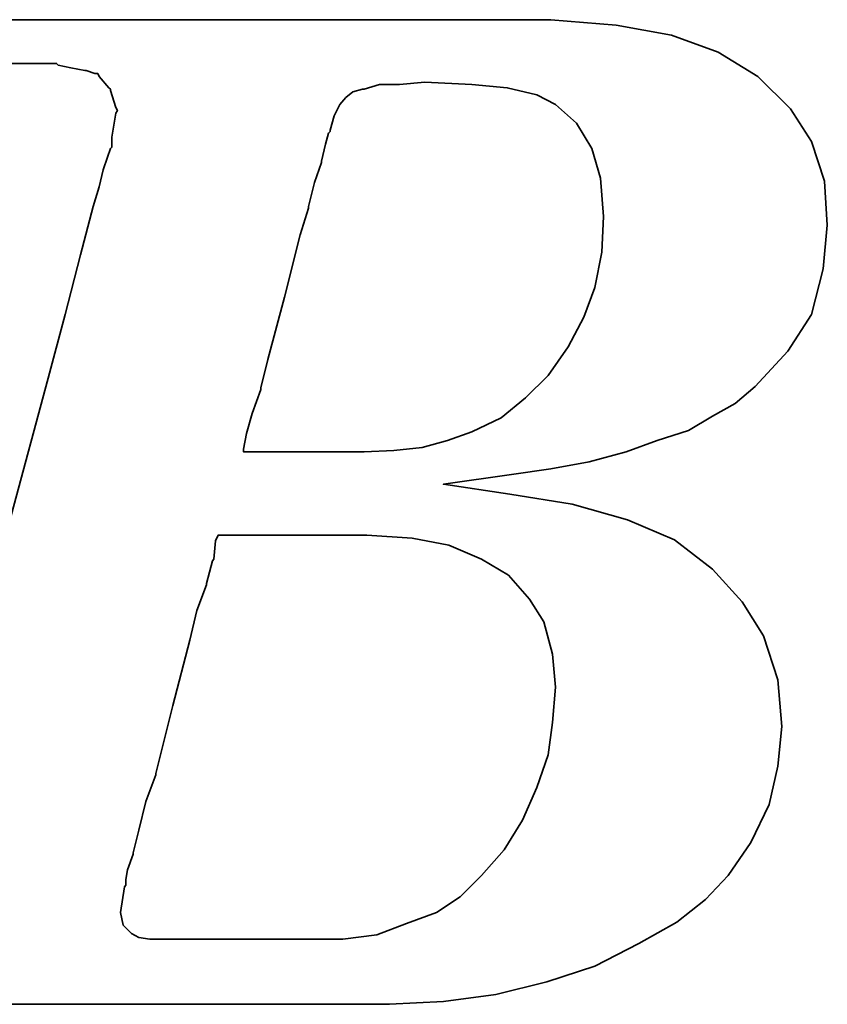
# Model space of a CAD drawing. Header units: millimetres. Extents: x 6 to 1167, y 42 to 314.
# Tile 30 of 48: x 156.43 to 158.17, y 89.72 to 91.85. Entities that reach past the tile are written whole.
import ezdxf

# ---------------------------------------------------------------- set-up
doc = ezdxf.new("R2010")
doc.units = ezdxf.units.MM
doc.header["$LTSCALE"] = 0.1
doc.layers.add('DIM', color=4, linetype='CONTINUOUS')
doc.layers.add('layer 1', color=7, linetype='CONTINUOUS')

# ---------------------------------------------------------------- blocks, each defined once
blk = doc.blocks.new('TBI MOTION logo(完整正式版)')
at = {"layer": 'layer 1', "color": 22, "lineweight": 35}
for points, knots in [([(-64.65375, -6.86375), (-64.65375, -6.86375), (-64.84375, -7.29625), (-64.84375, -7.29625), (-64.84375, -7.29625), (-64.84375, -7.29625), (-64.86875, -7.34375), (-64.86875, -7.34375), (-64.86875, -7.34375), (-64.86875, -7.34375), (-64.86875, -7.36875), (-64.86875, -7.36875), (-64.86875, -7.36875), (-64.86875, -7.36875), (-65.15375, -7.65375), (-65.15375, -7.65375), (-65.15375, -7.65375), (-65.15375, -7.65375), (-65.17875, -7.65375), (-65.17875, -7.65375), (-65.17875, -7.65375), (-65.17875, -7.65375), (-65.20375, -7.67875), (-65.20375, -7.67875), (-65.20375, -7.67875), (-65.20375, -7.67875), (-65.58875, -7.87125), (-65.58875, -7.87125), (-65.58875, -7.87125), (-65.58875, -7.87125), (-65.63375, -7.87125), (-65.63375, -7.87125), (-65.63375, -7.87125), (-65.63375, -7.87125), (-65.65875, -7.89375), (-65.65875, -7.89375), (-65.65875, -7.89375), (-65.65875, -7.89375), (-66.09375, -7.94375), (-66.09375, -7.94375), (-66.09375, -7.94375), (-66.09375, -7.94375), (-66.11375, -7.94375), (-66.11375, -7.94375), (-66.11375, -7.94375), (-66.11375, -7.94375), (-66.16375, -7.94375), (-66.16375, -7.94375), (-66.16375, -7.94375), (-66.16375, -7.94375), (-66.30875, -7.94375), (-66.30875, -7.94375), (-66.30875, -7.94375), (-66.30875, -7.94375), (-66.69375, -7.94375), (-66.69375, -7.94375), (-66.69375, -7.94375), (-66.69375, -7.94375), (-67.07375, -7.94375), (-67.07375, -7.94375), (-67.07375, -7.94375), (-67.07375, -7.94375), (-67.12375, -7.94375), (-67.12375, -7.94375), (-67.12375, -7.94375), (-67.12375, -7.94375), (-67.12375, -7.96625), (-67.12375, -7.96625), (-67.12375, -7.96625), (-67.12375, -7.96625), (-67.14875, -7.99125), (-67.14875, -7.99125), (-67.14875, -7.99125), (-67.14875, -7.99125), (-67.24375, -8.34875), (-67.24375, -8.34875), (-67.24375, -8.34875), (-67.24375, -8.34875), (-67.31375, -8.68625), (-67.31375, -8.68625), (-67.31375, -8.68625), (-67.31375, -8.68625), (-67.26875, -8.68625), (-67.26875, -8.68625), (-67.26875, -8.68625), (-67.26875, -8.68625), (-67.07375, -8.68625), (-67.07375, -8.68625), (-67.07375, -8.68625), (-67.07375, -8.68625), (-66.54875, -8.68625), (-66.54875, -8.68625), (-66.54875, -8.68625), (-66.54875, -8.68625), (-65.82625, -8.68625), (-65.82625, -8.68625), (-65.82625, -8.68625), (-65.82625, -8.68625), (-65.01375, -8.68625), (-65.01375, -8.68625), (-65.01375, -8.68625), (-65.01375, -8.68625), (-64.05375, -8.68625), (-64.05375, -8.68625), (-64.05375, -8.68625), (-64.05375, -8.68625), (-62.08375, -8.68625), (-62.08375, -8.68625), (-62.08375, -8.68625), (-62.08375, -8.68625), (-60.06875, -8.68625), (-60.06875, -8.68625), (-60.06875, -8.68625), (-60.06875, -8.68625), (-59.10875, -8.68625), (-59.10875, -8.68625), (-59.10875, -8.68625), (-59.10875, -8.68625), (-58.29375, -8.68625), (-58.29375, -8.68625), (-58.29375, -8.68625), (-58.29375, -8.68625), (-57.57375, -8.68625), (-57.57375, -8.68625), (-57.57375, -8.68625), (-57.57375, -8.68625), (-57.04875, -8.68625), (-57.04875, -8.68625), (-57.04875, -8.68625), (-57.04875, -8.68625), (-56.85375, -8.68625), (-56.85375, -8.68625), (-56.85375, -8.68625), (-56.85375, -8.68625), (-56.70875, -8.68625), (-56.70875, -8.68625), (-56.70875, -8.68625), (-56.70875, -8.68625), (-56.61375, -8.68625), (-56.61375, -8.68625), (-56.61375, -8.68625), (-56.61375, -8.68625), (-56.56875, -8.68625), (-56.56875, -8.68625), (-56.56875, -8.68625), (-56.56875, -8.68625), (-55.65375, -8.63875), (-55.65375, -8.63875), (-55.65375, -8.63875), (-55.65375, -8.63875), (-54.76875, -8.51875), (-54.76875, -8.51875), (-54.76875, -8.51875), (-54.76875, -8.51875), (-53.90375, -8.30375), (-53.90375, -8.30375), (-53.90375, -8.30375), (-53.90375, -8.30375), (-53.08875, -8.03875), (-53.08875, -8.03875), (-53.08875, -8.03875), (-53.08875, -8.03875), (-52.34375, -7.65375), (-52.34375, -7.65375), (-52.34375, -7.65375), (-52.34375, -7.65375), (-51.69875, -7.29625), (-51.69875, -7.29625), (-51.69875, -7.29625), (-51.69875, -7.29625), (-51.21875, -6.91125), (-51.21875, -6.91125), (-51.21875, -6.91125), (-51.21875, -6.91125), (-50.83375, -6.50375), (-50.83375, -6.50375), (-50.83375, -6.50375), (-50.83375, -6.50375), (-50.44875, -5.94875), (-50.44875, -5.94875), (-50.44875, -5.94875), (-50.44875, -5.94875), (-50.13875, -5.30375), (-50.13875, -5.30375), (-50.13875, -5.30375), (-50.13875, -5.30375), (-49.99375, -4.65375), (-49.99375, -4.65375), (-49.99375, -4.65375), (-49.99375, -4.65375), (-49.92375, -3.98375), (-49.92375, -3.98375), (-49.92375, -3.98375), (-49.92375, -3.98375), (-49.99375, -3.19374), (-49.99375, -3.19374), (-49.99375, -3.19374), (-49.99375, -3.19374), (-50.23374, -2.44874), (-50.23374, -2.44874), (-50.23374, -2.44874), (-50.23374, -2.44874), (-50.59375, -1.87374), (-50.59375, -1.87374), (-50.59375, -1.87374), (-50.59375, -1.87374), (-51.09875, -1.31874), (-51.09875, -1.31874), (-51.09875, -1.31874), (-51.09875, -1.31874), (-51.74375, -0.81875), (-51.74375, -0.81875), (-51.74375, -0.81875), (-51.74375, -0.81875), (-52.53875, -0.48125), (-52.53875, -0.48125), (-52.53875, -0.48125), (-52.53875, -0.48125), (-53.47375, -0.21875), (-53.47375, -0.21875), (-53.47375, -0.21875), (-53.47375, -0.21875), (-54.52875, -0.04874), (-54.52875, -0.04874), (-54.52875, -0.04874), (-54.52875, -0.04874), (-55.65375, 0.12125), (-55.65375, 0.12125), (-55.65375, 0.12125), (-55.65375, 0.12125), (-54.50375, 0.28624), (-54.50375, 0.28624), (-54.50375, 0.28624), (-54.50375, 0.28624), (-53.83375, 0.38124), (-53.83375, 0.38124), (-53.83375, 0.38124), (-53.83375, 0.38124), (-53.18375, 0.50125), (-53.18375, 0.50125), (-53.18375, 0.50125), (-53.18375, 0.50125), (-52.55875, 0.66874), (-52.55875, 0.66874), (-52.55875, 0.66874), (-52.55875, 0.66874), (-52.03375, 0.86124), (-52.03375, 0.86124), (-52.03375, 0.86124), (-52.03375, 0.86124), (-51.50374, 1.03124), (-51.50374, 1.03124), (-51.50374, 1.03124), (-51.50374, 1.03124), (-51.09875, 1.27125), (-51.09875, 1.27125), (-51.09875, 1.27125), (-51.09875, 1.27125), (-50.71375, 1.48624), (-50.71375, 1.48624), (-50.71375, 1.48624), (-50.71375, 1.48624), (-50.37625, 1.77625), (-50.37625, 1.77625), (-50.37625, 1.77625), (-50.37625, 1.77625), (-49.82375, 2.37625), (-49.82375, 2.37625), (-49.82375, 2.37625), (-49.82375, 2.37625), (-49.41875, 2.99625), (-49.41875, 2.99625), (-49.41875, 2.99625), (-49.41875, 2.99625), (-49.22375, 3.76625), (-49.22375, 3.76625), (-49.22375, 3.76625), (-49.22375, 3.76625), (-49.15375, 4.50874), (-49.15375, 4.50874), (-49.15375, 4.50874), (-49.15375, 4.50874), (-49.20375, 5.25125), (-49.20375, 5.25125), (-49.20375, 5.25125), (-49.20375, 5.25125), (-49.41875, 5.92625), (-49.41875, 5.92625), (-49.41875, 5.92625), (-49.41875, 5.92625), (-49.77875, 6.47625), (-49.77875, 6.47625), (-49.77875, 6.47625), (-49.77875, 6.47625), (-50.33125, 7.02624), (-50.33125, 7.02624), (-50.33125, 7.02624), (-50.33125, 7.02624), (-51.00125, 7.43625), (-51.00125, 7.43625), (-51.00125, 7.43625), (-51.00125, 7.43625), (-51.79375, 7.72625), (-51.79375, 7.72625), (-51.79375, 7.72625), (-51.79375, 7.72625), (-52.72875, 7.89124), (-52.72875, 7.89124), (-52.72875, 7.89124), (-52.72875, 7.89124), (-53.83375, 7.98625), (-53.83375, 7.98625), (-53.83375, 7.98625), (-53.83375, 7.98625), (-53.92875, 7.98625), (-53.92875, 7.98625), (-53.92875, 7.98625), (-53.92875, 7.98625), (-54.26375, 7.98625), (-54.26375, 7.98625), (-54.26375, 7.98625), (-54.26375, 7.98625), (-54.74375, 7.98625), (-54.74375, 7.98625), (-54.74375, 7.98625), (-54.74375, 7.98625), (-55.36875, 7.98625), (-55.36875, 7.98625), (-55.36875, 7.98625), (-55.36875, 7.98625), (-56.13375, 7.98625), (-56.13375, 7.98625), (-56.13375, 7.98625), (-56.13375, 7.98625), (-56.94875, 7.98625), (-56.94875, 7.98625), (-56.94875, 7.98625), (-56.94875, 7.98625), (-58.77625, 7.98625), (-58.77625, 7.98625), (-58.77625, 7.98625), (-58.77625, 7.98625), (-60.59875, 7.98625), (-60.59875, 7.98625), (-60.59875, 7.98625), (-60.59875, 7.98625), (-61.41375, 7.98625), (-61.41375, 7.98625), (-61.41375, 7.98625), (-61.41375, 7.98625), (-62.17875, 7.98625), (-62.17875, 7.98625), (-62.17875, 7.98625), (-62.17875, 7.98625), (-62.80375, 7.98625), (-62.80375, 7.98625), (-62.80375, 7.98625), (-62.80375, 7.98625), (-63.30625, 7.98625), (-63.30625, 7.98625), (-63.30625, 7.98625), (-63.30625, 7.98625), (-63.57375, 7.98625), (-63.57375, 7.98625), (-63.57375, 7.98625), (-63.57375, 7.98625), (-63.57375, 7.96375), (-63.57375, 7.96375), (-63.57375, 7.96375), (-63.57375, 7.96375), (-63.59875, 7.94125), (-63.59875, 7.94125), (-63.59875, 7.94125), (-63.59875, 7.94125), (-63.69375, 7.55625), (-63.69375, 7.55625), (-63.69375, 7.55625), (-63.69375, 7.55625), (-63.76375, 7.24624), (-63.76375, 7.24624), (-63.76375, 7.24624), (-63.76375, 7.24624), (-63.23875, 7.24624), (-63.23875, 7.24624), (-63.23875, 7.24624), (-63.23875, 7.24624), (-62.75875, 7.24624), (-62.75875, 7.24624), (-62.75875, 7.24624), (-62.75875, 7.24624), (-62.61125, 7.24624), (-62.61125, 7.24624), (-62.61125, 7.24624), (-62.61125, 7.24624), (-62.56625, 7.24624), (-62.56625, 7.24624), (-62.56625, 7.24624), (-62.56625, 7.24624), (-62.22875, 7.24624), (-62.22875, 7.24624), (-62.22875, 7.24624), (-62.22875, 7.24624), (-62.20375, 7.24624), (-62.20375, 7.24624), (-62.20375, 7.24624), (-62.20375, 7.24624), (-62.17875, 7.21875), (-62.17875, 7.21875), (-62.17875, 7.21875), (-62.17875, 7.21875), (-61.96375, 7.17125), (-61.96375, 7.17125), (-61.96375, 7.17125), (-61.96375, 7.17125), (-61.72375, 7.12624), (-61.72375, 7.12624), (-61.72375, 7.12624), (-61.72375, 7.12624), (-61.70375, 7.12624), (-61.70375, 7.12624), (-61.70375, 7.12624), (-61.70375, 7.12624), (-61.55875, 7.07624), (-61.55875, 7.07624), (-61.55875, 7.07624), (-61.55875, 7.07624), (-61.50875, 7.07624), (-61.50875, 7.07624), (-61.50875, 7.07624), (-61.50875, 7.07624), (-61.48375, 7.02624), (-61.48375, 7.02624), (-61.48375, 7.02624), (-61.48375, 7.02624), (-61.31875, 6.83375), (-61.31875, 6.83375), (-61.31875, 6.83375), (-61.31875, 6.83375), (-61.29375, 6.81125), (-61.29375, 6.81125), (-61.29375, 6.81125), (-61.29375, 6.81125), (-61.29375, 6.78625), (-61.29375, 6.78625), (-61.29375, 6.78625), (-61.29375, 6.78625), (-61.19875, 6.50124), (-61.19875, 6.50124), (-61.19875, 6.50124), (-61.19875, 6.50124), (-61.17375, 6.45124), (-61.17375, 6.45124), (-61.17375, 6.45124), (-61.17375, 6.45124), (-61.19875, 6.40625), (-61.19875, 6.40625), (-61.19875, 6.40625), (-61.19875, 6.40625), (-61.26875, 5.99624), (-61.26875, 5.99624), (-61.26875, 5.99624), (-61.26875, 5.99624), (-61.26875, 5.85125), (-61.26875, 5.85125), (-61.26875, 5.85125), (-61.26875, 5.85125), (-61.26875, 5.82625), (-61.26875, 5.82625), (-61.26875, 5.82625), (-61.26875, 5.82625), (-61.29375, 5.80625), (-61.29375, 5.80625), (-61.29375, 5.80625), (-61.29375, 5.80625), (-61.34125, 5.66125), (-61.34125, 5.66125), (-61.34125, 5.66125), (-61.34125, 5.66125), (-61.41375, 5.44625), (-61.41375, 5.44625), (-61.41375, 5.44625), (-61.41375, 5.44625), (-61.48375, 5.15625), (-61.48375, 5.15625), (-61.48375, 5.15625), (-61.48375, 5.15625), (-61.58375, 4.82124), (-61.58375, 4.82124), (-61.58375, 4.82124), (-61.58375, 4.82124), (-61.79875, 4.00375), (-61.79875, 4.00375), (-61.79875, 4.00375), (-61.79875, 4.00375), (-62.05875, 2.99625), (-62.05875, 2.99625), (-62.05875, 2.99625), (-62.05875, 2.99625), (-62.34875, 1.91625), (-62.34875, 1.91625), (-62.34875, 1.91625), (-62.34875, 1.91625), (-62.97375, -0.41124), (-62.97375, -0.41124), (-62.97375, -0.41124), (-62.97375, -0.41124), (-63.59875, -2.75875), (-63.59875, -2.75875), (-63.59875, -2.75875), (-63.59875, -2.75875), (-63.88375, -3.86374), (-63.88375, -3.86374), (-63.88375, -3.86374), (-63.88375, -3.86374), (-64.14875, -4.82374), (-64.14875, -4.82374), (-64.14875, -4.82374), (-64.14875, -4.82374), (-64.36375, -5.64125), (-64.36375, -5.64125), (-64.36375, -5.64125), (-64.36375, -5.64125), (-64.43625, -5.97625), (-64.43625, -5.97625), (-64.43625, -5.97625), (-64.43625, -5.97625), (-64.50875, -6.28625), (-64.50875, -6.28625), (-64.50875, -6.28625), (-64.50875, -6.28625), (-64.50875, -6.30875), (-64.50875, -6.30875), (-64.50875, -6.30875), (-64.50875, -6.30875), (-64.57875, -6.50375), (-64.57875, -6.50375), (-64.57875, -6.50375), (-64.57875, -6.50375), (-64.62875, -6.69625), (-64.62875, -6.69625), (-64.62875, -6.69625), (-64.62875, -6.69625), (-64.62875, -6.76875), (-64.62875, -6.76875), (-64.62875, -6.76875), (-64.62875, -6.76875), (-64.62875, -6.81375), (-64.62875, -6.81375), (-64.62875, -6.81375), (-64.62875, -6.81375), (-64.62875, -6.83875), (-64.62875, -6.83875), (-64.62875, -6.83875), (-64.62875, -6.83875), (-64.65375, -6.86375), (-64.65375, -6.86375)], [0, 0, 0, 0, 0.00719424, 0.00719424, 0.00719424, 0.00719424, 0.01438849, 0.01438849, 0.01438849, 0.01438849, 0.02158273, 0.02158273, 0.02158273, 0.02158273, 0.02877698, 0.02877698, 0.02877698, 0.02877698, 0.03597122, 0.03597122, 0.03597122, 0.03597122, 0.04316547, 0.04316547, 0.04316547, 0.04316547, 0.05035971, 0.05035971, 0.05035971, 0.05035971, 0.05755396, 0.05755396, 0.05755396, 0.05755396, 0.0647482, 0.0647482, 0.0647482, 0.0647482, 0.07194245, 0.07194245, 0.07194245, 0.07194245, 0.07913669, 0.07913669, 0.07913669, 0.07913669, 0.08633094, 0.08633094, 0.08633094, 0.08633094, 0.09352518, 0.09352518, 0.09352518, 0.09352518, 0.10071942, 0.10071942, 0.10071942, 0.10071942, 0.10791367, 0.10791367, 0.10791367, 0.10791367, 0.11510791, 0.11510791, 0.11510791, 0.11510791, 0.12230216, 0.12230216, 0.12230216, 0.12230216, 0.1294964, 0.1294964, 0.1294964, 0.1294964, 0.13669065, 0.13669065, 0.13669065, 0.13669065, 0.14388489, 0.14388489, 0.14388489, 0.14388489, 0.15107914, 0.15107914, 0.15107914, 0.15107914, 0.15827338, 0.15827338, 0.15827338, 0.15827338, 0.16546763, 0.16546763, 0.16546763, 0.16546763, 0.17266187, 0.17266187, 0.17266187, 0.17266187, 0.17985612, 0.17985612, 0.17985612, 0.17985612, 0.18705036, 0.18705036, 0.18705036, 0.18705036, 0.1942446, 0.1942446, 0.1942446, 0.1942446, 0.20143885, 0.20143885, 0.20143885, 0.20143885, 0.20863309, 0.20863309, 0.20863309, 0.20863309, 0.21582734, 0.21582734, 0.21582734, 0.21582734, 0.22302158, 0.22302158, 0.22302158, 0.22302158, 0.23021583, 0.23021583, 0.23021583, 0.23021583, 0.23741007, 0.23741007, 0.23741007, 0.23741007, 0.24460432, 0.24460432, 0.24460432, 0.24460432, 0.25179856, 0.25179856, 0.25179856, 0.25179856, 0.25899281, 0.25899281, 0.25899281, 0.25899281, 0.26618705, 0.26618705, 0.26618705, 0.26618705, 0.27338129, 0.27338129, 0.27338129, 0.27338129, 0.28057554, 0.28057554, 0.28057554, 0.28057554, 0.28776978, 0.28776978, 0.28776978, 0.28776978, 0.29496403, 0.29496403, 0.29496403, 0.29496403, 0.30215827, 0.30215827, 0.30215827, 0.30215827, 0.30935252, 0.30935252, 0.30935252, 0.30935252, 0.31654676, 0.31654676, 0.31654676, 0.31654676, 0.32374101, 0.32374101, 0.32374101, 0.32374101, 0.33093525, 0.33093525, 0.33093525, 0.33093525, 0.3381295, 0.3381295, 0.3381295, 0.3381295, 0.34532374, 0.34532374, 0.34532374, 0.34532374, 0.35251799, 0.35251799, 0.35251799, 0.35251799, 0.35971223, 0.35971223, 0.35971223, 0.35971223, 0.36690647, 0.36690647, 0.36690647, 0.36690647, 0.37410072, 0.37410072, 0.37410072, 0.37410072, 0.38129496, 0.38129496, 0.38129496, 0.38129496, 0.38848921, 0.38848921, 0.38848921, 0.38848921, 0.39568345, 0.39568345, 0.39568345, 0.39568345, 0.4028777, 0.4028777, 0.4028777, 0.4028777, 0.41007194, 0.41007194, 0.41007194, 0.41007194, 0.41726619, 0.41726619, 0.41726619, 0.41726619, 0.42446043, 0.42446043, 0.42446043, 0.42446043, 0.43165468, 0.43165468, 0.43165468, 0.43165468, 0.43884892, 0.43884892, 0.43884892, 0.43884892, 0.44604317, 0.44604317, 0.44604317, 0.44604317, 0.45323741, 0.45323741, 0.45323741, 0.45323741, 0.46043165, 0.46043165, 0.46043165, 0.46043165, 0.4676259, 0.4676259, 0.4676259, 0.4676259, 0.47482014, 0.47482014, 0.47482014, 0.47482014, 0.48201439, 0.48201439, 0.48201439, 0.48201439, 0.48920863, 0.48920863, 0.48920863, 0.48920863, 0.49640288, 0.49640288, 0.49640288, 0.49640288, 0.50359712, 0.50359712, 0.50359712, 0.50359712, 0.51079137, 0.51079137, 0.51079137, 0.51079137, 0.51798561, 0.51798561, 0.51798561, 0.51798561, 0.52517986, 0.52517986, 0.52517986, 0.52517986, 0.5323741, 0.5323741, 0.5323741, 0.5323741, 0.53956835, 0.53956835, 0.53956835, 0.53956835, 0.54676259, 0.54676259, 0.54676259, 0.54676259, 0.55395683, 0.55395683, 0.55395683, 0.55395683, 0.56115108, 0.56115108, 0.56115108, 0.56115108, 0.56834532, 0.56834532, 0.56834532, 0.56834532, 0.57553957, 0.57553957, 0.57553957, 0.57553957, 0.58273381, 0.58273381, 0.58273381, 0.58273381, 0.58992806, 0.58992806, 0.58992806, 0.58992806, 0.5971223, 0.5971223, 0.5971223, 0.5971223, 0.60431655, 0.60431655, 0.60431655, 0.60431655, 0.61151079, 0.61151079, 0.61151079, 0.61151079, 0.61870504, 0.61870504, 0.61870504, 0.61870504, 0.62589928, 0.62589928, 0.62589928, 0.62589928, 0.63309353, 0.63309353, 0.63309353, 0.63309353, 0.64028777, 0.64028777, 0.64028777, 0.64028777, 0.64748201, 0.64748201, 0.64748201, 0.64748201, 0.65467626, 0.65467626, 0.65467626, 0.65467626, 0.6618705, 0.6618705, 0.6618705, 0.6618705, 0.66906475, 0.66906475, 0.66906475, 0.66906475, 0.67625899, 0.67625899, 0.67625899, 0.67625899, 0.68345324, 0.68345324, 0.68345324, 0.68345324, 0.69064748, 0.69064748, 0.69064748, 0.69064748, 0.69784173, 0.69784173, 0.69784173, 0.69784173, 0.70503597, 0.70503597, 0.70503597, 0.70503597, 0.71223022, 0.71223022, 0.71223022, 0.71223022, 0.71942446, 0.71942446, 0.71942446, 0.71942446, 0.72661871, 0.72661871, 0.72661871, 0.72661871, 0.73381295, 0.73381295, 0.73381295, 0.73381295, 0.74100719, 0.74100719, 0.74100719, 0.74100719, 0.74820144, 0.74820144, 0.74820144, 0.74820144, 0.75539568, 0.75539568, 0.75539568, 0.75539568, 0.76258993, 0.76258993, 0.76258993, 0.76258993, 0.76978417, 0.76978417, 0.76978417, 0.76978417, 0.77697842, 0.77697842, 0.77697842, 0.77697842, 0.78417266, 0.78417266, 0.78417266, 0.78417266, 0.79136691, 0.79136691, 0.79136691, 0.79136691, 0.79856115, 0.79856115, 0.79856115, 0.79856115, 0.8057554, 0.8057554, 0.8057554, 0.8057554, 0.81294964, 0.81294964, 0.81294964, 0.81294964, 0.82014388, 0.82014388, 0.82014388, 0.82014388, 0.82733813, 0.82733813, 0.82733813, 0.82733813, 0.83453237, 0.83453237, 0.83453237, 0.83453237, 0.84172662, 0.84172662, 0.84172662, 0.84172662, 0.84892086, 0.84892086, 0.84892086, 0.84892086, 0.85611511, 0.85611511, 0.85611511, 0.85611511, 0.86330935, 0.86330935, 0.86330935, 0.86330935, 0.8705036, 0.8705036, 0.8705036, 0.8705036, 0.87769784, 0.87769784, 0.87769784, 0.87769784, 0.88489209, 0.88489209, 0.88489209, 0.88489209, 0.89208633, 0.89208633, 0.89208633, 0.89208633, 0.89928058, 0.89928058, 0.89928058, 0.89928058, 0.90647482, 0.90647482, 0.90647482, 0.90647482, 0.91366906, 0.91366906, 0.91366906, 0.91366906, 0.92086331, 0.92086331, 0.92086331, 0.92086331, 0.92805755, 0.92805755, 0.92805755, 0.92805755, 0.9352518, 0.9352518, 0.9352518, 0.9352518, 0.94244604, 0.94244604, 0.94244604, 0.94244604, 0.94964029, 0.94964029, 0.94964029, 0.94964029, 0.95683453, 0.95683453, 0.95683453, 0.95683453, 0.96402878, 0.96402878, 0.96402878, 0.96402878, 0.97122302, 0.97122302, 0.97122302, 0.97122302, 0.97841727, 0.97841727, 0.97841727, 0.97841727, 0.98561151, 0.98561151, 0.98561151, 0.98561151, 0.99280576, 0.99280576, 0.99280576, 0.99280576, 1, 1, 1, 1]), ([(-57.50375, 6.35625), (-57.50375, 6.35625), (-57.57375, 6.11625), (-57.57375, 6.11625), (-57.57375, 6.11625), (-57.57375, 6.11625), (-57.57375, 6.09125), (-57.57375, 6.09125), (-57.57375, 6.09125), (-57.57375, 6.09125), (-57.59875, 6.06625), (-57.59875, 6.06625), (-57.59875, 6.06625), (-57.59875, 6.06625), (-57.64875, 5.87625), (-57.64875, 5.87625), (-57.64875, 5.87625), (-57.64875, 5.87625), (-57.71875, 5.58875), (-57.71875, 5.58875), (-57.71875, 5.58875), (-57.71875, 5.58875), (-57.71875, 5.56625), (-57.71875, 5.56625), (-57.71875, 5.56625), (-57.71875, 5.56625), (-57.83875, 5.23125), (-57.83875, 5.23125), (-57.83875, 5.23125), (-57.83875, 5.23125), (-57.93625, 4.82124), (-57.93625, 4.82124), (-57.93625, 4.82124), (-57.93625, 4.82124), (-57.93625, 4.79624), (-57.93625, 4.79624), (-57.93625, 4.79624), (-57.93625, 4.79624), (-58.07875, 4.34125), (-58.07875, 4.34125), (-58.07875, 4.34125), (-58.07875, 4.34125), (-58.34375, 3.28625), (-58.34375, 3.28625), (-58.34375, 3.28625), (-58.34375, 3.28625), (-58.62875, 2.23124), (-58.62875, 2.23124), (-58.62875, 2.23124), (-58.62875, 2.23124), (-58.74875, 1.75125), (-58.74875, 1.75125), (-58.74875, 1.75125), (-58.74875, 1.75125), (-58.74875, 1.72625), (-58.74875, 1.72625), (-58.74875, 1.72625), (-58.74875, 1.72625), (-58.89375, 1.31625), (-58.89375, 1.31625), (-58.89375, 1.31625), (-58.89375, 1.31625), (-58.98875, 0.98124), (-58.98875, 0.98124), (-58.98875, 0.98124), (-58.98875, 0.98124), (-59.03875, 0.71625), (-59.03875, 0.71625), (-59.03875, 0.71625), (-59.03875, 0.71625), (-59.03875, 0.66874), (-59.03875, 0.66874), (-59.03875, 0.66874), (-59.03875, 0.66874), (-58.91875, 0.66874), (-58.91875, 0.66874), (-58.91875, 0.66874), (-58.91875, 0.66874), (-58.53375, 0.66874), (-58.53375, 0.66874), (-58.53375, 0.66874), (-58.53375, 0.66874), (-58.10375, 0.66874), (-58.10375, 0.66874), (-58.10375, 0.66874), (-58.10375, 0.66874), (-57.66875, 0.66874), (-57.66875, 0.66874), (-57.66875, 0.66874), (-57.66875, 0.66874), (-57.33375, 0.66874), (-57.33375, 0.66874), (-57.33375, 0.66874), (-57.33375, 0.66874), (-57.09375, 0.66874), (-57.09375, 0.66874), (-57.09375, 0.66874), (-57.09375, 0.66874), (-56.99875, 0.66874), (-56.99875, 0.66874), (-56.99875, 0.66874), (-56.99875, 0.66874), (-56.49375, 0.69374), (-56.49375, 0.69374), (-56.49375, 0.69374), (-56.49375, 0.69374), (-56.01375, 0.74374), (-56.01375, 0.74374), (-56.01375, 0.74374), (-56.01375, 0.74374), (-55.58375, 0.86124), (-55.58375, 0.86124), (-55.58375, 0.86124), (-55.58375, 0.86124), (-55.17375, 1.00624), (-55.17375, 1.00624), (-55.17375, 1.00624), (-55.17375, 1.00624), (-54.67375, 1.24625), (-54.67375, 1.24625), (-54.67375, 1.24625), (-54.67375, 1.24625), (-54.26375, 1.58124), (-54.26375, 1.58124), (-54.26375, 1.58124), (-54.26375, 1.58124), (-53.87875, 1.96374), (-53.87875, 1.96374), (-53.87875, 1.96374), (-53.87875, 1.96374), (-53.54375, 2.44625), (-53.54375, 2.44625), (-53.54375, 2.44625), (-53.54375, 2.44625), (-53.27875, 2.95125), (-53.27875, 2.95125), (-53.27875, 2.95125), (-53.27875, 2.95125), (-53.08875, 3.45124), (-53.08875, 3.45124), (-53.08875, 3.45124), (-53.08875, 3.45124), (-52.96875, 4.05124), (-52.96875, 4.05124), (-52.96875, 4.05124), (-52.96875, 4.05124), (-52.94375, 4.65125), (-52.94375, 4.65125), (-52.94375, 4.65125), (-52.94375, 4.65125), (-52.99375, 5.30125), (-52.99375, 5.30125), (-52.99375, 5.30125), (-52.99375, 5.30125), (-53.13875, 5.80625), (-53.13875, 5.80625), (-53.13875, 5.80625), (-53.13875, 5.80625), (-53.39875, 6.23625), (-53.39875, 6.23625), (-53.39875, 6.23625), (-53.39875, 6.23625), (-53.75875, 6.54875), (-53.75875, 6.54875), (-53.75875, 6.54875), (-53.75875, 6.54875), (-54.07375, 6.71625), (-54.07375, 6.71625), (-54.07375, 6.71625), (-54.07375, 6.71625), (-54.57375, 6.83375), (-54.57375, 6.83375), (-54.57375, 6.83375), (-54.57375, 6.83375), (-55.17375, 6.88625), (-55.17375, 6.88625), (-55.17375, 6.88625), (-55.17375, 6.88625), (-55.96875, 6.93125), (-55.96875, 6.93125), (-55.96875, 6.93125), (-55.96875, 6.93125), (-56.39875, 6.88625), (-56.39875, 6.88625), (-56.39875, 6.88625), (-56.39875, 6.88625), (-56.42125, 6.88625), (-56.42125, 6.88625), (-56.42125, 6.88625), (-56.42125, 6.88625), (-56.73375, 6.88625), (-56.73375, 6.88625), (-56.73375, 6.88625), (-56.73375, 6.88625), (-56.99875, 6.81125), (-56.99875, 6.81125), (-56.99875, 6.81125), (-56.99875, 6.81125), (-57.02375, 6.81125), (-57.02375, 6.81125), (-57.02375, 6.81125), (-57.02375, 6.81125), (-57.18875, 6.76625), (-57.18875, 6.76625), (-57.18875, 6.76625), (-57.18875, 6.76625), (-57.30875, 6.66625), (-57.30875, 6.66625), (-57.30875, 6.66625), (-57.30875, 6.66625), (-57.40875, 6.54875), (-57.40875, 6.54875), (-57.40875, 6.54875), (-57.40875, 6.54875), (-57.50375, 6.35625), (-57.50375, 6.35625)], [0, 0, 0, 0, 0.01851852, 0.01851852, 0.01851852, 0.01851852, 0.03703704, 0.03703704, 0.03703704, 0.03703704, 0.05555556, 0.05555556, 0.05555556, 0.05555556, 0.07407407, 0.07407407, 0.07407407, 0.07407407, 0.09259259, 0.09259259, 0.09259259, 0.09259259, 0.11111111, 0.11111111, 0.11111111, 0.11111111, 0.12962963, 0.12962963, 0.12962963, 0.12962963, 0.14814815, 0.14814815, 0.14814815, 0.14814815, 0.16666667, 0.16666667, 0.16666667, 0.16666667, 0.18518519, 0.18518519, 0.18518519, 0.18518519, 0.2037037, 0.2037037, 0.2037037, 0.2037037, 0.22222222, 0.22222222, 0.22222222, 0.22222222, 0.24074074, 0.24074074, 0.24074074, 0.24074074, 0.25925926, 0.25925926, 0.25925926, 0.25925926, 0.27777778, 0.27777778, 0.27777778, 0.27777778, 0.2962963, 0.2962963, 0.2962963, 0.2962963, 0.31481481, 0.31481481, 0.31481481, 0.31481481, 0.33333333, 0.33333333, 0.33333333, 0.33333333, 0.35185185, 0.35185185, 0.35185185, 0.35185185, 0.37037037, 0.37037037, 0.37037037, 0.37037037, 0.38888889, 0.38888889, 0.38888889, 0.38888889, 0.40740741, 0.40740741, 0.40740741, 0.40740741, 0.42592593, 0.42592593, 0.42592593, 0.42592593, 0.44444444, 0.44444444, 0.44444444, 0.44444444, 0.46296296, 0.46296296, 0.46296296, 0.46296296, 0.48148148, 0.48148148, 0.48148148, 0.48148148, 0.5, 0.5, 0.5, 0.5, 0.51851852, 0.51851852, 0.51851852, 0.51851852, 0.53703704, 0.53703704, 0.53703704, 0.53703704, 0.55555556, 0.55555556, 0.55555556, 0.55555556, 0.57407407, 0.57407407, 0.57407407, 0.57407407, 0.59259259, 0.59259259, 0.59259259, 0.59259259, 0.61111111, 0.61111111, 0.61111111, 0.61111111, 0.62962963, 0.62962963, 0.62962963, 0.62962963, 0.64814815, 0.64814815, 0.64814815, 0.64814815, 0.66666667, 0.66666667, 0.66666667, 0.66666667, 0.68518519, 0.68518519, 0.68518519, 0.68518519, 0.7037037, 0.7037037, 0.7037037, 0.7037037, 0.72222222, 0.72222222, 0.72222222, 0.72222222, 0.74074074, 0.74074074, 0.74074074, 0.74074074, 0.75925926, 0.75925926, 0.75925926, 0.75925926, 0.77777778, 0.77777778, 0.77777778, 0.77777778, 0.7962963, 0.7962963, 0.7962963, 0.7962963, 0.81481481, 0.81481481, 0.81481481, 0.81481481, 0.83333333, 0.83333333, 0.83333333, 0.83333333, 0.85185185, 0.85185185, 0.85185185, 0.85185185, 0.87037037, 0.87037037, 0.87037037, 0.87037037, 0.88888889, 0.88888889, 0.88888889, 0.88888889, 0.90740741, 0.90740741, 0.90740741, 0.90740741, 0.92592593, 0.92592593, 0.92592593, 0.92592593, 0.94444444, 0.94444444, 0.94444444, 0.94444444, 0.96296296, 0.96296296, 0.96296296, 0.96296296, 0.98148148, 0.98148148, 0.98148148, 0.98148148, 1, 1, 1, 1]), ([(-61.03125, -6.57375), (-61.03125, -6.57375), (-61.03125, -6.67125), (-61.03125, -6.67125), (-61.03125, -6.67125), (-61.03125, -6.67125), (-61.05375, -6.69625), (-61.05375, -6.69625), (-61.05375, -6.69625), (-61.05375, -6.69625), (-61.12375, -7.12875), (-61.12375, -7.12875), (-61.12375, -7.12875), (-61.12375, -7.12875), (-61.07875, -7.34375), (-61.07875, -7.34375), (-61.07875, -7.34375), (-61.07875, -7.34375), (-60.93375, -7.48875), (-60.93375, -7.48875), (-60.93375, -7.48875), (-60.93375, -7.48875), (-60.81375, -7.55625), (-60.81375, -7.55625), (-60.81375, -7.55625), (-60.81375, -7.55625), (-60.62375, -7.58375), (-60.62375, -7.58375), (-60.62375, -7.58375), (-60.62375, -7.58375), (-60.30875, -7.58375), (-60.30875, -7.58375), (-60.30875, -7.58375), (-60.30875, -7.58375), (-59.97375, -7.58375), (-59.97375, -7.58375), (-59.97375, -7.58375), (-59.97375, -7.58375), (-59.87875, -7.58375), (-59.87875, -7.58375), (-59.87875, -7.58375), (-59.87875, -7.58375), (-59.63625, -7.58375), (-59.63625, -7.58375), (-59.63625, -7.58375), (-59.63625, -7.58375), (-58.96875, -7.58375), (-58.96875, -7.58375), (-58.96875, -7.58375), (-58.96875, -7.58375), (-58.29375, -7.58375), (-58.29375, -7.58375), (-58.29375, -7.58375), (-58.29375, -7.58375), (-58.05375, -7.58375), (-58.05375, -7.58375), (-58.05375, -7.58375), (-58.05375, -7.58375), (-57.98375, -7.58375), (-57.98375, -7.58375), (-57.98375, -7.58375), (-57.98375, -7.58375), (-57.35875, -7.58375), (-57.35875, -7.58375), (-57.35875, -7.58375), (-57.35875, -7.58375), (-56.78375, -7.50875), (-56.78375, -7.50875), (-56.78375, -7.50875), (-56.78375, -7.50875), (-56.27875, -7.31875), (-56.27875, -7.31875), (-56.27875, -7.31875), (-56.27875, -7.31875), (-55.77375, -7.12875), (-55.77375, -7.12875), (-55.77375, -7.12875), (-55.77375, -7.12875), (-55.36875, -6.86375), (-55.36875, -6.86375), (-55.36875, -6.86375), (-55.36875, -6.86375), (-55.00875, -6.50375), (-55.00875, -6.50375), (-55.00875, -6.50375), (-55.00875, -6.50375), (-54.62375, -6.06875), (-54.62375, -6.06875), (-54.62375, -6.06875), (-54.62375, -6.06875), (-54.31375, -5.56875), (-54.31375, -5.56875), (-54.31375, -5.56875), (-54.31375, -5.56875), (-54.07375, -5.01625), (-54.07375, -5.01625), (-54.07375, -5.01625), (-54.07375, -5.01625), (-53.87875, -4.46374), (-53.87875, -4.46374), (-53.87875, -4.46374), (-53.87875, -4.46374), (-53.80875, -3.91375), (-53.80875, -3.91375), (-53.80875, -3.91375), (-53.80875, -3.91375), (-53.75875, -3.31375), (-53.75875, -3.31375), (-53.75875, -3.31375), (-53.75875, -3.31375), (-53.80875, -2.75875), (-53.80875, -2.75875), (-53.80875, -2.75875), (-53.80875, -2.75875), (-53.95375, -2.20875), (-53.95375, -2.20875), (-53.95375, -2.20875), (-53.95375, -2.20875), (-54.19375, -1.82625), (-54.19375, -1.82625), (-54.19375, -1.82625), (-54.19375, -1.82625), (-54.55375, -1.41875), (-54.55375, -1.41875), (-54.55375, -1.41875), (-54.55375, -1.41875), (-55.00875, -1.15125), (-55.00875, -1.15125), (-55.00875, -1.15125), (-55.00875, -1.15125), (-55.56125, -0.91375), (-55.56125, -0.91375), (-55.56125, -0.91375), (-55.56125, -0.91375), (-56.18125, -0.79375), (-56.18125, -0.79375), (-56.18125, -0.79375), (-56.18125, -0.79375), (-56.94875, -0.74374), (-56.94875, -0.74374), (-56.94875, -0.74374), (-56.94875, -0.74374), (-56.99875, -0.74374), (-56.99875, -0.74374), (-56.99875, -0.74374), (-56.99875, -0.74374), (-57.09375, -0.74374), (-57.09375, -0.74374), (-57.09375, -0.74374), (-57.09375, -0.74374), (-57.38375, -0.74374), (-57.38375, -0.74374), (-57.38375, -0.74374), (-57.38375, -0.74374), (-57.76875, -0.74374), (-57.76875, -0.74374), (-57.76875, -0.74374), (-57.76875, -0.74374), (-58.24625, -0.74374), (-58.24625, -0.74374), (-58.24625, -0.74374), (-58.24625, -0.74374), (-58.72875, -0.74374), (-58.72875, -0.74374), (-58.72875, -0.74374), (-58.72875, -0.74374), (-59.20875, -0.74374), (-59.20875, -0.74374), (-59.20875, -0.74374), (-59.20875, -0.74374), (-59.46875, -0.74374), (-59.46875, -0.74374), (-59.46875, -0.74374), (-59.46875, -0.74374), (-59.51625, -0.83875), (-59.51625, -0.83875), (-59.51625, -0.83875), (-59.51625, -0.83875), (-59.54375, -1.15125), (-59.54375, -1.15125), (-59.54375, -1.15125), (-59.54375, -1.15125), (-59.56375, -1.17874), (-59.56375, -1.17874), (-59.56375, -1.17874), (-59.56375, -1.17874), (-59.66375, -1.55875), (-59.66375, -1.55875), (-59.66375, -1.55875), (-59.66375, -1.55875), (-59.66375, -1.58375), (-59.66375, -1.58375), (-59.66375, -1.58375), (-59.66375, -1.58375), (-59.82875, -2.01874), (-59.82875, -2.01874), (-59.82875, -2.01874), (-59.82875, -2.01874), (-59.94875, -2.52125), (-59.94875, -2.52125), (-59.94875, -2.52125), (-59.94875, -2.52125), (-60.23875, -3.62375), (-60.23875, -3.62375), (-60.23875, -3.62375), (-60.23875, -3.62375), (-60.52375, -4.77624), (-60.52375, -4.77624), (-60.52375, -4.77624), (-60.52375, -4.77624), (-60.52375, -4.79874), (-60.52375, -4.79874), (-60.52375, -4.79874), (-60.52375, -4.79874), (-60.69125, -5.25375), (-60.69125, -5.25375), (-60.69125, -5.25375), (-60.69125, -5.25375), (-60.81375, -5.73625), (-60.81375, -5.73625), (-60.81375, -5.73625), (-60.81375, -5.73625), (-60.90875, -6.11875), (-60.90875, -6.11875), (-60.90875, -6.11875), (-60.90875, -6.11875), (-60.90875, -6.14375), (-60.90875, -6.14375), (-60.90875, -6.14375), (-60.90875, -6.14375), (-61.00375, -6.40875), (-61.00375, -6.40875), (-61.00375, -6.40875), (-61.00375, -6.40875), (-61.03125, -6.57375), (-61.03125, -6.57375)], [0, 0, 0, 0, 0.01694915, 0.01694915, 0.01694915, 0.01694915, 0.03389831, 0.03389831, 0.03389831, 0.03389831, 0.05084746, 0.05084746, 0.05084746, 0.05084746, 0.06779661, 0.06779661, 0.06779661, 0.06779661, 0.08474576, 0.08474576, 0.08474576, 0.08474576, 0.10169492, 0.10169492, 0.10169492, 0.10169492, 0.11864407, 0.11864407, 0.11864407, 0.11864407, 0.13559322, 0.13559322, 0.13559322, 0.13559322, 0.15254237, 0.15254237, 0.15254237, 0.15254237, 0.16949153, 0.16949153, 0.16949153, 0.16949153, 0.18644068, 0.18644068, 0.18644068, 0.18644068, 0.20338983, 0.20338983, 0.20338983, 0.20338983, 0.22033898, 0.22033898, 0.22033898, 0.22033898, 0.23728814, 0.23728814, 0.23728814, 0.23728814, 0.25423729, 0.25423729, 0.25423729, 0.25423729, 0.27118644, 0.27118644, 0.27118644, 0.27118644, 0.28813559, 0.28813559, 0.28813559, 0.28813559, 0.30508475, 0.30508475, 0.30508475, 0.30508475, 0.3220339, 0.3220339, 0.3220339, 0.3220339, 0.33898305, 0.33898305, 0.33898305, 0.33898305, 0.3559322, 0.3559322, 0.3559322, 0.3559322, 0.37288136, 0.37288136, 0.37288136, 0.37288136, 0.38983051, 0.38983051, 0.38983051, 0.38983051, 0.40677966, 0.40677966, 0.40677966, 0.40677966, 0.42372881, 0.42372881, 0.42372881, 0.42372881, 0.44067797, 0.44067797, 0.44067797, 0.44067797, 0.45762712, 0.45762712, 0.45762712, 0.45762712, 0.47457627, 0.47457627, 0.47457627, 0.47457627, 0.49152542, 0.49152542, 0.49152542, 0.49152542, 0.50847458, 0.50847458, 0.50847458, 0.50847458, 0.52542373, 0.52542373, 0.52542373, 0.52542373, 0.54237288, 0.54237288, 0.54237288, 0.54237288, 0.55932203, 0.55932203, 0.55932203, 0.55932203, 0.57627119, 0.57627119, 0.57627119, 0.57627119, 0.59322034, 0.59322034, 0.59322034, 0.59322034, 0.61016949, 0.61016949, 0.61016949, 0.61016949, 0.62711864, 0.62711864, 0.62711864, 0.62711864, 0.6440678, 0.6440678, 0.6440678, 0.6440678, 0.66101695, 0.66101695, 0.66101695, 0.66101695, 0.6779661, 0.6779661, 0.6779661, 0.6779661, 0.69491525, 0.69491525, 0.69491525, 0.69491525, 0.71186441, 0.71186441, 0.71186441, 0.71186441, 0.72881356, 0.72881356, 0.72881356, 0.72881356, 0.74576271, 0.74576271, 0.74576271, 0.74576271, 0.76271186, 0.76271186, 0.76271186, 0.76271186, 0.77966102, 0.77966102, 0.77966102, 0.77966102, 0.79661017, 0.79661017, 0.79661017, 0.79661017, 0.81355932, 0.81355932, 0.81355932, 0.81355932, 0.83050847, 0.83050847, 0.83050847, 0.83050847, 0.84745763, 0.84745763, 0.84745763, 0.84745763, 0.86440678, 0.86440678, 0.86440678, 0.86440678, 0.88135593, 0.88135593, 0.88135593, 0.88135593, 0.89830508, 0.89830508, 0.89830508, 0.89830508, 0.91525424, 0.91525424, 0.91525424, 0.91525424, 0.93220339, 0.93220339, 0.93220339, 0.93220339, 0.94915254, 0.94915254, 0.94915254, 0.94915254, 0.96610169, 0.96610169, 0.96610169, 0.96610169, 0.98305085, 0.98305085, 0.98305085, 0.98305085, 1, 1, 1, 1])]:
    blk.add_open_spline(points, degree=3, knots=knots, dxfattribs=at)

msp = doc.modelspace()

# ---------------------------------------------------------------- block references
at = {"layer": 'DIM', "xscale": 0.1275750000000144, "yscale": 0.1275749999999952, "zscale": 0.127575}
msp.add_blockref('TBI MOTION logo(完整正式版)', (164.4425, 90.8314), dxfattribs=at)

doc.saveas('drawing.dxf')
